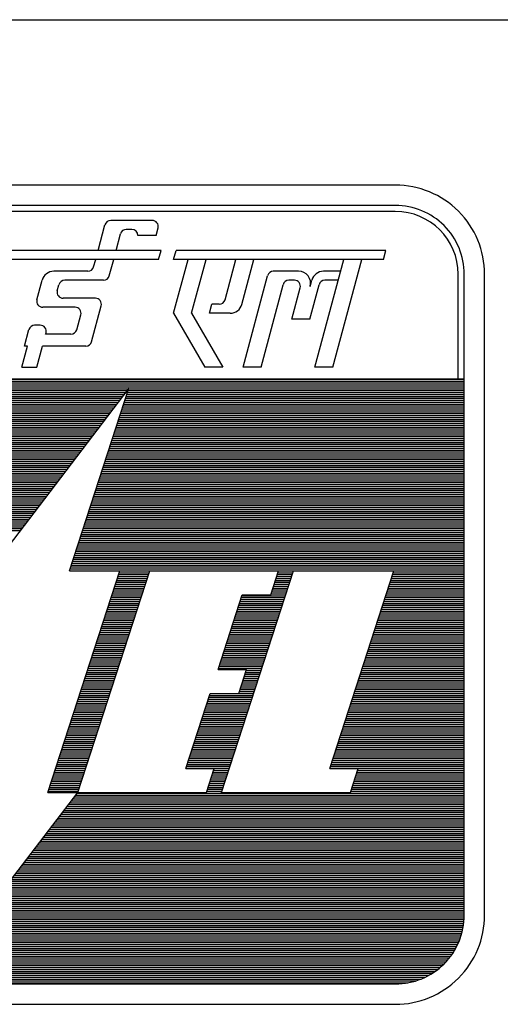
# Model space of a CAD drawing. Extents: x 18893 to 3351893, y -610358 to 406739.
# Tile 52 of 256: x 190138 to 191266, y 288477 to 290789. Entities that reach past the tile are written whole.
import ezdxf

# ---------------------------------------------------------------- set-up
doc = ezdxf.new("R2010")
doc.units = 0
doc.header["$LTSCALE"] = 800
doc.header["$MEASUREMENT"] = 0
doc.linetypes.add('CONTINOUS', pattern=[0])
doc.layers.get('0').update_dxf_attribs({"linetype": 'CONTINUOUS'})

# ---------------------------------------------------------------- blocks, each defined once
blk = doc.blocks.new('*X15')
at = {"color": 0}
for p, q in [((1.977, 11.67), (16.977, 11.67)), ((1.977, 11.64), (16.977, 11.64)), ((1.977, 11.61), (16.977, 11.61)), ((1.977, 11.58), (16.977, 11.58)), ((1.977, 11.55), (16.977, 11.55)), ((9.661, 11.43), (11.656, 11.43)), ((9.67, 11.46), (11.679, 11.46)), ((9.68, 11.49), (11.702, 11.49)), ((9.69, 11.52), (11.724, 11.52)), ((11.7, 11.43), (16.977, 11.43)), ((11.709, 11.46), (16.977, 11.46)), ((11.719, 11.49), (16.977, 11.49)), ((11.729, 11.52), (16.977, 11.52)), ((9.612, 11.28), (11.541, 11.28)), ((9.622, 11.31), (11.564, 11.31)), ((9.631, 11.34), (11.587, 11.34)), ((9.641, 11.37), (11.61, 11.37)), ((9.651, 11.4), (11.633, 11.4)), ((11.651, 11.28), (16.977, 11.28)), ((11.661, 11.31), (16.977, 11.31)), ((11.67, 11.34), (16.977, 11.34)), ((11.68, 11.37), (16.977, 11.37)), ((11.69, 11.4), (16.977, 11.4)), ((9.553, 11.1), (11.404, 11.1)), ((9.563, 11.13), (11.427, 11.13)), ((9.573, 11.16), (11.45, 11.16)), ((9.583, 11.19), (11.473, 11.19)), ((9.592, 11.22), (11.495, 11.22)), ((9.602, 11.25), (11.518, 11.25)), ((11.592, 11.1), (16.977, 11.1)), ((11.602, 11.13), (16.977, 11.13)), ((11.612, 11.16), (16.977, 11.16)), ((11.622, 11.19), (16.977, 11.19)), ((11.631, 11.22), (16.977, 11.22)), ((11.641, 11.25), (16.977, 11.25)), ((9.505, 10.95), (11.289, 10.95)), ((9.514, 10.98), (11.312, 10.98)), ((9.524, 11.01), (11.335, 11.01)), ((9.534, 11.04), (11.358, 11.04)), ((9.544, 11.07), (11.381, 11.07)), ((11.544, 10.95), (16.977, 10.95)), ((11.553, 10.98), (16.977, 10.98)), ((11.563, 11.01), (16.977, 11.01)), ((11.573, 11.04), (16.977, 11.04)), ((11.583, 11.07), (16.977, 11.07)), ((9.456, 10.8), (11.175, 10.8)), ((9.466, 10.83), (11.198, 10.83)), ((9.475, 10.86), (11.221, 10.86)), ((9.485, 10.89), (11.244, 10.89)), ((9.495, 10.92), (11.266, 10.92)), ((11.495, 10.8), (16.977, 10.8)), ((11.505, 10.83), (16.977, 10.83)), ((11.514, 10.86), (16.977, 10.86)), ((11.524, 10.89), (16.977, 10.89)), ((11.534, 10.92), (16.977, 10.92)), ((9.407, 10.65), (11.06, 10.65)), ((9.417, 10.68), (11.083, 10.68)), ((9.427, 10.71), (11.106, 10.71)), ((9.436, 10.74), (11.129, 10.74)), ((9.446, 10.77), (11.152, 10.77)), ((11.446, 10.65), (16.977, 10.65)), ((11.456, 10.68), (16.977, 10.68)), ((11.466, 10.71), (16.977, 10.71)), ((11.475, 10.74), (16.977, 10.74)), ((11.485, 10.77), (16.977, 10.77)), ((9.358, 10.5), (10.946, 10.5)), ((9.368, 10.53), (10.969, 10.53)), ((9.378, 10.56), (10.992, 10.56)), ((9.388, 10.59), (11.014, 10.59)), ((9.397, 10.62), (11.037, 10.62)), ((11.398, 10.5), (16.977, 10.5)), ((11.407, 10.53), (16.977, 10.53)), ((11.417, 10.56), (16.977, 10.56)), ((11.427, 10.59), (16.977, 10.59)), ((11.437, 10.62), (16.977, 10.62)), ((9.31, 10.35), (10.831, 10.35)), ((9.319, 10.38), (10.854, 10.38)), ((9.329, 10.41), (10.877, 10.41)), ((9.339, 10.44), (10.9, 10.44)), ((9.349, 10.47), (10.923, 10.47)), ((11.349, 10.35), (16.977, 10.35)), ((11.359, 10.38), (16.977, 10.38)), ((11.368, 10.41), (16.977, 10.41)), ((11.378, 10.44), (16.977, 10.44)), ((11.388, 10.47), (16.977, 10.47)), ((9.261, 10.2), (10.717, 10.2)), ((9.271, 10.23), (10.74, 10.23)), ((9.28, 10.26), (10.763, 10.26)), ((9.29, 10.29), (10.785, 10.29)), ((9.3, 10.32), (10.808, 10.32)), ((11.3, 10.2), (16.977, 10.2)), ((11.31, 10.23), (16.977, 10.23)), ((11.32, 10.26), (16.977, 10.26)), ((11.329, 10.29), (16.977, 10.29)), ((11.339, 10.32), (16.977, 10.32)), ((9.202, 10.02), (10.579, 10.02)), ((9.212, 10.05), (10.602, 10.05)), ((9.222, 10.08), (10.625, 10.08)), ((9.232, 10.11), (10.648, 10.11)), ((9.241, 10.14), (10.671, 10.14)), ((9.251, 10.17), (10.694, 10.17)), ((11.242, 10.02), (16.977, 10.02)), ((11.251, 10.05), (16.977, 10.05)), ((11.261, 10.08), (16.977, 10.08)), ((11.271, 10.11), (16.977, 10.11)), ((11.281, 10.14), (16.977, 10.14)), ((11.29, 10.17), (16.977, 10.17)), ((9.154, 9.87), (10.465, 9.87)), ((9.163, 9.9), (10.488, 9.9)), ((9.173, 9.93), (10.511, 9.93)), ((9.183, 9.96), (10.534, 9.96)), ((9.193, 9.99), (10.556, 9.99)), ((11.193, 9.87), (16.977, 9.87)), ((11.203, 9.9), (16.977, 9.9)), ((11.212, 9.93), (16.977, 9.93)), ((11.222, 9.96), (16.977, 9.96)), ((11.232, 9.99), (16.977, 9.99)), ((9.105, 9.72), (10.35, 9.72)), ((9.115, 9.75), (10.373, 9.75)), ((9.125, 9.78), (10.396, 9.78)), ((9.134, 9.81), (10.419, 9.81)), ((9.144, 9.84), (10.442, 9.84)), ((11.144, 9.72), (16.977, 9.72)), ((11.154, 9.75), (16.977, 9.75)), ((11.164, 9.78), (16.977, 9.78)), ((11.173, 9.81), (16.977, 9.81)), ((11.183, 9.84), (16.977, 9.84)), ((9.056, 9.57), (10.236, 9.57)), ((9.066, 9.6), (10.259, 9.6)), ((9.076, 9.63), (10.282, 9.63)), ((9.086, 9.66), (10.304, 9.66)), ((9.095, 9.69), (10.327, 9.69)), ((11.095, 9.57), (16.977, 9.57)), ((11.105, 9.6), (16.977, 9.6)), ((11.115, 9.63), (16.977, 9.63)), ((11.125, 9.66), (16.977, 9.66)), ((11.134, 9.69), (16.977, 9.69)), ((9.008, 9.42), (10.121, 9.42)), ((9.017, 9.45), (10.144, 9.45)), ((9.027, 9.48), (10.167, 9.48)), ((9.037, 9.51), (10.19, 9.51)), ((9.047, 9.54), (10.213, 9.54)), ((11.047, 9.42), (16.977, 9.42)), ((11.056, 9.45), (16.977, 9.45)), ((11.066, 9.48), (16.977, 9.48)), ((11.076, 9.51), (16.977, 9.51)), ((11.086, 9.54), (16.977, 9.54)), ((8.969, 9.3), (10.03, 9.3)), ((8.978, 9.33), (10.053, 9.33)), ((8.988, 9.36), (10.075, 9.36)), ((8.998, 9.39), (10.098, 9.39)), ((10.998, 9.27), (16.977, 9.27)), ((11.008, 9.3), (16.977, 9.3)), ((11.017, 9.33), (16.977, 9.33)), ((11.027, 9.36), (16.977, 9.36)), ((11.037, 9.39), (16.977, 9.39)), ((10.949, 9.12), (16.977, 9.12)), ((10.959, 9.15), (16.977, 9.15)), ((10.969, 9.18), (16.977, 9.18)), ((10.978, 9.21), (16.977, 9.21)), ((10.988, 9.24), (16.977, 9.24)), ((10.891, 8.94), (16.977, 8.94)), ((10.9, 8.97), (16.977, 8.97)), ((10.91, 9), (16.977, 9)), ((10.92, 9.03), (16.977, 9.03)), ((10.93, 9.06), (16.977, 9.06)), ((10.939, 9.09), (16.977, 9.09)), ((10.842, 8.79), (16.977, 8.79)), ((10.852, 8.82), (16.977, 8.82)), ((10.861, 8.85), (16.977, 8.85)), ((10.871, 8.88), (16.977, 8.88)), ((10.881, 8.91), (16.977, 8.91)), ((10.813, 8.7), (16.977, 8.7)), ((10.822, 8.73), (16.977, 8.73)), ((10.832, 8.76), (16.977, 8.76)), ((11.578, 8.64), (12.047, 8.64)), ((11.588, 8.67), (12.057, 8.67)), ((14.063, 8.64), (14.297, 8.64)), ((14.072, 8.67), (14.307, 8.67)), ((15.867, 8.64), (16.977, 8.64)), ((15.877, 8.67), (16.977, 8.67)), ((11.53, 8.49), (11.998, 8.49)), ((11.539, 8.52), (12.008, 8.52)), ((11.549, 8.55), (12.018, 8.55)), ((11.559, 8.58), (12.028, 8.58)), ((11.569, 8.61), (12.037, 8.61)), ((14.014, 8.49), (14.248, 8.49)), ((14.024, 8.52), (14.258, 8.52)), ((14.033, 8.55), (14.268, 8.55)), ((14.043, 8.58), (14.278, 8.58)), ((14.053, 8.61), (14.287, 8.61)), ((15.819, 8.49), (16.977, 8.49)), ((15.828, 8.52), (16.977, 8.52)), ((15.838, 8.55), (16.977, 8.55)), ((15.848, 8.58), (16.977, 8.58)), ((15.858, 8.61), (16.977, 8.61)), ((11.481, 8.34), (11.95, 8.34)), ((11.491, 8.37), (11.959, 8.37)), ((11.5, 8.4), (11.969, 8.4)), ((11.51, 8.43), (11.979, 8.43)), ((11.52, 8.46), (11.989, 8.46)), ((13.965, 8.34), (14.2, 8.34)), ((13.975, 8.37), (14.209, 8.37)), ((13.985, 8.4), (14.219, 8.4)), ((13.994, 8.43), (14.229, 8.43)), ((14.004, 8.46), (14.239, 8.46)), ((15.77, 8.34), (16.977, 8.34)), ((15.78, 8.37), (16.977, 8.37)), ((15.789, 8.4), (16.977, 8.4)), ((15.799, 8.43), (16.977, 8.43)), ((15.809, 8.46), (16.977, 8.46)), ((11.432, 8.19), (11.901, 8.19)), ((11.442, 8.22), (11.911, 8.22)), ((11.452, 8.25), (11.92, 8.25)), ((11.461, 8.28), (11.93, 8.28)), ((11.471, 8.31), (11.94, 8.31)), ((13.471, 8.19), (14.151, 8.19)), ((13.481, 8.22), (14.161, 8.22)), ((13.491, 8.25), (14.17, 8.25)), ((13.5, 8.28), (14.18, 8.28)), ((13.955, 8.31), (14.19, 8.31)), ((15.721, 8.19), (16.977, 8.19)), ((15.731, 8.22), (16.977, 8.22)), ((15.741, 8.25), (16.977, 8.25)), ((15.75, 8.28), (16.977, 8.28)), ((15.76, 8.31), (16.977, 8.31)), ((11.383, 8.04), (11.852, 8.04)), ((11.393, 8.07), (11.862, 8.07)), ((11.403, 8.1), (11.872, 8.1)), ((11.413, 8.13), (11.881, 8.13)), ((11.422, 8.16), (11.891, 8.16)), ((13.422, 8.04), (14.102, 8.04)), ((13.432, 8.07), (14.112, 8.07)), ((13.442, 8.1), (14.122, 8.1)), ((13.452, 8.13), (14.131, 8.13)), ((13.461, 8.16), (14.141, 8.16)), ((15.672, 8.04), (16.977, 8.04)), ((15.682, 8.07), (16.977, 8.07)), ((15.692, 8.1), (16.977, 8.1)), ((15.702, 8.13), (16.977, 8.13)), ((15.711, 8.16), (16.977, 8.16)), ((11.335, 7.89), (11.803, 7.89)), ((11.344, 7.92), (11.813, 7.92)), ((11.354, 7.95), (11.823, 7.95)), ((11.364, 7.98), (11.833, 7.98)), ((11.374, 8.01), (11.842, 8.01)), ((13.374, 7.89), (14.053, 7.89)), ((13.383, 7.92), (14.063, 7.92)), ((13.393, 7.95), (14.073, 7.95)), ((13.403, 7.98), (14.083, 7.98)), ((13.413, 8.01), (14.092, 8.01)), ((15.624, 7.89), (16.977, 7.89)), ((15.633, 7.92), (16.977, 7.92)), ((15.643, 7.95), (16.977, 7.95)), ((15.653, 7.98), (16.977, 7.98)), ((15.663, 8.01), (16.977, 8.01)), ((11.276, 7.71), (11.745, 7.71)), ((11.286, 7.74), (11.755, 7.74)), ((11.296, 7.77), (11.764, 7.77)), ((11.305, 7.8), (11.774, 7.8)), ((11.315, 7.83), (11.784, 7.83)), ((11.325, 7.86), (11.794, 7.86)), ((13.315, 7.71), (13.995, 7.71)), ((13.325, 7.74), (14.005, 7.74)), ((13.335, 7.77), (14.014, 7.77)), ((13.344, 7.8), (14.024, 7.8)), ((13.354, 7.83), (14.034, 7.83)), ((13.364, 7.86), (14.044, 7.86)), ((15.565, 7.71), (16.977, 7.71)), ((15.575, 7.74), (16.977, 7.74)), ((15.585, 7.77), (16.977, 7.77)), ((15.594, 7.8), (16.977, 7.8)), ((15.604, 7.83), (16.977, 7.83)), ((15.614, 7.86), (16.977, 7.86)), ((11.227, 7.56), (11.696, 7.56)), ((11.237, 7.59), (11.706, 7.59)), ((11.247, 7.62), (11.716, 7.62)), ((11.257, 7.65), (11.725, 7.65)), ((11.266, 7.68), (11.735, 7.68)), ((13.266, 7.56), (13.946, 7.56)), ((13.276, 7.59), (13.956, 7.59)), ((13.286, 7.62), (13.966, 7.62)), ((13.296, 7.65), (13.975, 7.65)), ((13.305, 7.68), (13.985, 7.68)), ((15.516, 7.56), (16.977, 7.56)), ((15.526, 7.59), (16.977, 7.59)), ((15.536, 7.62), (16.977, 7.62)), ((15.546, 7.65), (16.977, 7.65)), ((15.555, 7.68), (16.977, 7.68)), ((11.179, 7.41), (11.647, 7.41)), ((11.188, 7.44), (11.657, 7.44)), ((11.198, 7.47), (11.667, 7.47)), ((11.208, 7.5), (11.677, 7.5)), ((11.218, 7.53), (11.686, 7.53)), ((13.218, 7.41), (13.897, 7.41)), ((13.227, 7.44), (13.907, 7.44)), ((13.237, 7.47), (13.917, 7.47)), ((13.247, 7.5), (13.927, 7.5)), ((13.257, 7.53), (13.936, 7.53)), ((15.468, 7.41), (16.977, 7.41)), ((15.477, 7.44), (16.977, 7.44)), ((15.487, 7.47), (16.977, 7.47)), ((15.497, 7.5), (16.977, 7.5)), ((15.507, 7.53), (16.977, 7.53)), ((11.13, 7.26), (11.599, 7.26)), ((11.14, 7.29), (11.608, 7.29)), ((11.149, 7.32), (11.618, 7.32)), ((11.159, 7.35), (11.628, 7.35)), ((11.169, 7.38), (11.638, 7.38)), ((13.169, 7.26), (13.849, 7.26)), ((13.179, 7.29), (13.858, 7.29)), ((13.188, 7.32), (13.868, 7.32)), ((13.198, 7.35), (13.878, 7.35)), ((13.208, 7.38), (13.888, 7.38)), ((15.419, 7.26), (16.977, 7.26)), ((15.429, 7.29), (16.977, 7.29)), ((15.438, 7.32), (16.977, 7.32)), ((15.448, 7.35), (16.977, 7.35)), ((15.458, 7.38), (16.977, 7.38)), ((11.081, 7.11), (11.55, 7.11)), ((11.091, 7.14), (11.56, 7.14)), ((11.101, 7.17), (11.569, 7.17)), ((11.11, 7.2), (11.579, 7.2)), ((11.12, 7.23), (11.589, 7.23)), ((13.13, 7.14), (13.81, 7.14)), ((13.14, 7.17), (13.819, 7.17)), ((13.149, 7.2), (13.829, 7.2)), ((13.159, 7.23), (13.839, 7.23)), ((13.566, 7.11), (13.8, 7.11)), ((15.37, 7.11), (16.977, 7.11)), ((15.38, 7.14), (16.977, 7.14)), ((15.39, 7.17), (16.977, 7.17)), ((15.399, 7.2), (16.977, 7.2)), ((15.409, 7.23), (16.977, 7.23)), ((11.032, 6.96), (11.501, 6.96)), ((11.042, 6.99), (11.511, 6.99)), ((11.052, 7.02), (11.521, 7.02)), ((11.062, 7.05), (11.53, 7.05)), ((11.071, 7.08), (11.54, 7.08)), ((13.517, 6.96), (13.751, 6.96)), ((13.527, 6.99), (13.761, 6.99)), ((13.536, 7.02), (13.771, 7.02)), ((13.546, 7.05), (13.78, 7.05)), ((13.556, 7.08), (13.79, 7.08)), ((15.322, 6.96), (16.977, 6.96)), ((15.331, 6.99), (16.977, 6.99)), ((15.341, 7.02), (16.977, 7.02)), ((15.351, 7.05), (16.977, 7.05)), ((15.361, 7.08), (16.977, 7.08)), ((10.984, 6.81), (11.452, 6.81)), ((10.993, 6.84), (11.462, 6.84)), ((11.003, 6.87), (11.472, 6.87)), ((11.013, 6.9), (11.482, 6.9)), ((11.023, 6.93), (11.491, 6.93)), ((13.468, 6.81), (13.702, 6.81)), ((13.478, 6.84), (13.712, 6.84)), ((13.488, 6.87), (13.722, 6.87)), ((13.497, 6.9), (13.732, 6.9)), ((13.507, 6.93), (13.741, 6.93)), ((15.273, 6.81), (16.977, 6.81)), ((15.283, 6.84), (16.977, 6.84)), ((15.292, 6.87), (16.977, 6.87)), ((15.302, 6.9), (16.977, 6.9)), ((15.312, 6.93), (16.977, 6.93)), ((10.925, 6.63), (11.394, 6.63)), ((10.935, 6.66), (11.404, 6.66)), ((10.945, 6.69), (11.413, 6.69)), ((10.954, 6.72), (11.423, 6.72)), ((10.964, 6.75), (11.433, 6.75)), ((10.974, 6.78), (11.443, 6.78)), ((12.964, 6.63), (13.644, 6.63)), ((12.974, 6.66), (13.654, 6.66)), ((12.984, 6.69), (13.663, 6.69)), ((12.994, 6.72), (13.673, 6.72)), ((13.449, 6.75), (13.683, 6.75)), ((13.458, 6.78), (13.693, 6.78)), ((15.214, 6.63), (16.977, 6.63)), ((15.224, 6.66), (16.977, 6.66)), ((15.234, 6.69), (16.977, 6.69)), ((15.244, 6.72), (16.977, 6.72)), ((15.253, 6.75), (16.977, 6.75)), ((15.263, 6.78), (16.977, 6.78)), ((10.876, 6.48), (11.345, 6.48)), ((10.886, 6.51), (11.355, 6.51)), ((10.896, 6.54), (11.365, 6.54)), ((10.906, 6.57), (11.374, 6.57)), ((10.915, 6.6), (11.384, 6.6)), ((12.916, 6.48), (13.595, 6.48)), ((12.925, 6.51), (13.605, 6.51)), ((12.935, 6.54), (13.615, 6.54)), ((12.945, 6.57), (13.624, 6.57)), ((12.955, 6.6), (13.634, 6.6)), ((15.166, 6.48), (16.977, 6.48)), ((15.175, 6.51), (16.977, 6.51)), ((15.185, 6.54), (16.977, 6.54)), ((15.195, 6.57), (16.977, 6.57)), ((15.205, 6.6), (16.977, 6.6)), ((10.828, 6.33), (11.297, 6.33)), ((10.838, 6.36), (11.306, 6.36)), ((10.847, 6.39), (11.316, 6.39)), ((10.857, 6.42), (11.326, 6.42)), ((10.867, 6.45), (11.335, 6.45)), ((12.867, 6.33), (13.547, 6.33)), ((12.877, 6.36), (13.556, 6.36)), ((12.886, 6.39), (13.566, 6.39)), ((12.896, 6.42), (13.576, 6.42)), ((12.906, 6.45), (13.585, 6.45)), ((15.117, 6.33), (16.977, 6.33)), ((15.127, 6.36), (16.977, 6.36)), ((15.136, 6.39), (16.977, 6.39)), ((15.146, 6.42), (16.977, 6.42)), ((15.156, 6.45), (16.977, 6.45)), ((10.779, 6.18), (11.248, 6.18)), ((10.789, 6.21), (11.258, 6.21)), ((10.799, 6.24), (11.267, 6.24)), ((10.808, 6.27), (11.277, 6.27)), ((10.818, 6.3), (11.287, 6.3)), ((12.818, 6.18), (13.498, 6.18)), ((12.828, 6.21), (13.508, 6.21)), ((12.838, 6.24), (13.517, 6.24)), ((12.847, 6.27), (13.527, 6.27)), ((12.857, 6.3), (13.537, 6.3)), ((15.068, 6.18), (16.977, 6.18)), ((15.078, 6.21), (16.977, 6.21)), ((15.088, 6.24), (16.977, 6.24)), ((15.097, 6.27), (16.977, 6.27)), ((15.107, 6.3), (16.977, 6.3)), ((10.73, 6.03), (11.199, 6.03)), ((10.74, 6.06), (11.209, 6.06)), ((10.75, 6.09), (11.219, 6.09)), ((10.76, 6.12), (11.228, 6.12)), ((10.769, 6.15), (11.238, 6.15)), ((12.769, 6.03), (13.449, 6.03)), ((12.779, 6.06), (13.459, 6.06)), ((12.789, 6.09), (13.469, 6.09)), ((12.799, 6.12), (13.478, 6.12)), ((12.808, 6.15), (13.488, 6.15)), ((15.019, 6.03), (16.977, 6.03)), ((15.029, 6.06), (16.977, 6.06)), ((15.039, 6.09), (16.977, 6.09)), ((15.049, 6.12), (16.977, 6.12)), ((15.058, 6.15), (16.977, 6.15)), ((10.682, 5.88), (11.15, 5.88)), ((10.691, 5.91), (11.16, 5.91)), ((10.701, 5.94), (11.17, 5.94)), ((10.711, 5.97), (11.18, 5.97)), ((10.721, 6), (11.189, 6)), ((12.721, 5.88), (13.4, 5.88)), ((12.73, 5.91), (13.41, 5.91)), ((12.74, 5.94), (13.42, 5.94)), ((12.75, 5.97), (13.43, 5.97)), ((12.76, 6), (13.439, 6)), ((14.971, 5.88), (16.977, 5.88)), ((14.98, 5.91), (16.977, 5.91)), ((14.99, 5.94), (16.977, 5.94)), ((15, 5.97), (16.977, 5.97)), ((15.01, 6), (16.977, 6)), ((10.633, 5.73), (11.102, 5.73)), ((10.643, 5.76), (11.111, 5.76)), ((10.652, 5.79), (11.121, 5.79)), ((10.662, 5.82), (11.131, 5.82)), ((10.672, 5.85), (11.141, 5.85)), ((12.672, 5.73), (13.352, 5.73)), ((12.682, 5.76), (13.361, 5.76)), ((12.691, 5.79), (13.371, 5.79)), ((12.701, 5.82), (13.381, 5.82)), ((12.711, 5.85), (13.391, 5.85)), ((14.922, 5.73), (16.977, 5.73)), ((14.932, 5.76), (16.977, 5.76)), ((14.941, 5.79), (16.977, 5.79)), ((14.951, 5.82), (16.977, 5.82)), ((14.961, 5.85), (16.977, 5.85)), ((10.574, 5.55), (11.043, 5.55)), ((10.584, 5.58), (11.053, 5.58)), ((10.594, 5.61), (11.063, 5.61)), ((10.604, 5.64), (11.072, 5.64)), ((10.613, 5.67), (11.082, 5.67)), ((10.623, 5.7), (11.092, 5.7)), ((12.623, 5.58), (13.303, 5.58)), ((12.633, 5.61), (13.313, 5.61)), ((12.643, 5.64), (13.322, 5.64)), ((12.652, 5.67), (13.332, 5.67)), ((12.662, 5.7), (13.342, 5.7)), ((13.059, 5.55), (13.293, 5.55)), ((14.873, 5.58), (16.977, 5.58)), ((14.883, 5.61), (16.977, 5.61)), ((14.893, 5.64), (16.977, 5.64)), ((14.902, 5.67), (16.977, 5.67)), ((14.912, 5.7), (16.977, 5.7)), ((15.309, 5.55), (16.977, 5.55)), ((10.526, 5.4), (10.994, 5.4)), ((10.535, 5.43), (11.004, 5.43)), ((10.545, 5.46), (11.014, 5.46)), ((10.555, 5.49), (11.024, 5.49)), ((10.565, 5.52), (11.033, 5.52)), ((13.01, 5.4), (13.244, 5.4)), ((13.02, 5.43), (13.254, 5.43)), ((13.029, 5.46), (13.264, 5.46)), ((13.039, 5.49), (13.274, 5.49)), ((13.049, 5.52), (13.283, 5.52)), ((15.26, 5.4), (16.977, 5.4)), ((15.27, 5.43), (16.977, 5.43)), ((15.279, 5.46), (16.977, 5.46)), ((15.289, 5.49), (16.977, 5.49)), ((15.299, 5.52), (16.977, 5.52)), ((10.477, 5.25), (10.946, 5.25)), ((10.487, 5.28), (10.955, 5.28)), ((10.496, 5.31), (10.965, 5.31)), ((10.506, 5.34), (10.975, 5.34)), ((10.516, 5.37), (10.985, 5.37)), ((12.961, 5.25), (13.196, 5.25)), ((12.971, 5.28), (13.205, 5.28)), ((12.981, 5.31), (13.215, 5.31)), ((12.99, 5.34), (13.225, 5.34)), ((13, 5.37), (13.235, 5.37)), ((15.211, 5.25), (16.977, 5.25)), ((15.221, 5.28), (16.977, 5.28)), ((15.231, 5.31), (16.977, 5.31)), ((15.24, 5.34), (16.977, 5.34)), ((15.25, 5.37), (16.977, 5.37)), ((10.467, 5.22), (10.936, 5.22)), ((10.852, 5.1), (16.977, 5.1)), ((10.875, 5.13), (16.977, 5.13)), ((10.898, 5.16), (16.977, 5.16)), ((10.921, 5.19), (16.977, 5.19)), ((12.951, 5.22), (13.186, 5.22)), ((15.201, 5.22), (16.977, 5.22)), ((10.738, 4.95), (16.977, 4.95)), ((10.76, 4.98), (16.977, 4.98)), ((10.783, 5.01), (16.977, 5.01)), ((10.806, 5.04), (16.977, 5.04)), ((10.829, 5.07), (16.977, 5.07)), ((10.623, 4.8), (16.977, 4.8)), ((10.646, 4.83), (16.977, 4.83)), ((10.669, 4.86), (16.977, 4.86)), ((10.692, 4.89), (16.977, 4.89)), ((10.715, 4.92), (16.977, 4.92)), ((10.509, 4.65), (16.977, 4.65)), ((10.531, 4.68), (16.977, 4.68)), ((10.554, 4.71), (16.977, 4.71)), ((10.577, 4.74), (16.977, 4.74)), ((10.6, 4.77), (16.977, 4.77)), ((10.371, 4.47), (16.977, 4.47)), ((10.394, 4.5), (16.977, 4.5)), ((10.417, 4.53), (16.977, 4.53)), ((10.44, 4.56), (16.977, 4.56)), ((10.463, 4.59), (16.977, 4.59)), ((10.486, 4.62), (16.977, 4.62)), ((10.257, 4.32), (16.977, 4.32)), ((10.28, 4.35), (16.977, 4.35)), ((10.302, 4.38), (16.977, 4.38)), ((10.325, 4.41), (16.977, 4.41)), ((10.348, 4.44), (16.977, 4.44)), ((10.142, 4.17), (16.977, 4.17)), ((10.165, 4.2), (16.977, 4.2)), ((10.188, 4.23), (16.977, 4.23)), ((10.211, 4.26), (16.977, 4.26)), ((10.234, 4.29), (16.977, 4.29)), ((10.028, 4.02), (16.977, 4.02)), ((10.05, 4.05), (16.977, 4.05)), ((10.073, 4.08), (16.977, 4.08)), ((10.096, 4.11), (16.977, 4.11)), ((10.119, 4.14), (16.977, 4.14)), ((9.913, 3.87), (16.977, 3.87)), ((9.936, 3.9), (16.977, 3.9)), ((9.959, 3.93), (16.977, 3.93)), ((9.982, 3.96), (16.977, 3.96)), ((10.005, 3.99), (16.977, 3.99)), ((9.799, 3.72), (16.977, 3.72)), ((9.821, 3.75), (16.977, 3.75)), ((9.844, 3.78), (16.977, 3.78)), ((9.867, 3.81), (16.977, 3.81)), ((9.89, 3.84), (16.977, 3.84)), ((9.684, 3.57), (16.977, 3.57)), ((9.707, 3.6), (16.977, 3.6)), ((9.73, 3.63), (16.977, 3.63)), ((9.753, 3.66), (16.977, 3.66)), ((9.776, 3.69), (16.977, 3.69)), ((9.57, 3.42), (16.977, 3.42)), ((9.592, 3.45), (16.977, 3.45)), ((9.615, 3.48), (16.977, 3.48)), ((9.638, 3.51), (16.977, 3.51)), ((9.661, 3.54), (16.977, 3.54)), ((9.432, 3.24), (16.976, 3.24)), ((9.455, 3.27), (16.977, 3.27)), ((9.478, 3.3), (16.977, 3.3)), ((9.501, 3.33), (16.977, 3.33)), ((9.524, 3.36), (16.977, 3.36)), ((9.547, 3.39), (16.977, 3.39)), ((9.318, 3.09), (16.96, 3.09)), ((9.34, 3.12), (16.965, 3.12)), ((9.363, 3.15), (16.969, 3.15)), ((9.386, 3.18), (16.972, 3.18)), ((9.409, 3.21), (16.975, 3.21)), ((9.203, 2.94), (16.922, 2.94)), ((9.226, 2.97), (16.931, 2.97)), ((9.249, 3), (16.94, 3)), ((9.272, 3.03), (16.947, 3.03)), ((9.295, 3.06), (16.954, 3.06)), ((9.089, 2.79), (16.859, 2.79)), ((9.111, 2.82), (16.874, 2.82)), ((9.134, 2.85), (16.887, 2.85)), ((9.157, 2.88), (16.9, 2.88)), ((9.18, 2.91), (16.911, 2.91)), ((8.974, 2.64), (16.766, 2.64)), ((8.997, 2.67), (16.788, 2.67)), ((9.02, 2.7), (16.807, 2.7)), ((9.043, 2.73), (16.826, 2.73)), ((9.066, 2.76), (16.843, 2.76)), ((8.86, 2.49), (16.632, 2.49)), ((8.882, 2.52), (16.663, 2.52)), ((8.905, 2.55), (16.692, 2.55)), ((8.928, 2.58), (16.719, 2.58)), ((8.951, 2.61), (16.743, 2.61)), ((2.527, 2.34), (16.426, 2.34)), ((8.768, 2.37), (16.477, 2.37)), ((8.791, 2.4), (16.521, 2.4)), ((8.814, 2.43), (16.562, 2.43)), ((8.837, 2.46), (16.599, 2.46)), ((2.585, 2.31), (16.369, 2.31)), ((2.652, 2.28), (16.301, 2.28)), ((2.737, 2.25), (16.217, 2.25)), ((2.859, 2.22), (16.095, 2.22))]:
    blk.add_line(p, q, dxfattribs=at)
blk = doc.blocks.new('A$C731D3036')
for p, q in [((-593.641, 151.19), (-26.68, 151.19)), ((-390.637, 144.517), (-419.193, 144.517)), ((-400.975, 143.162), (-400.737, 144.05)), ((-399.091, 144.204), (-400.536, 144.204)), ((-398.959, 143.683), (-398.89, 143.942)), ((-400.35, 143.162), (-400.195, 143.737)), ((-399.8, 143.892), (-399.994, 143.892)), ((-398.959, 143.683), (-399.592, 143.683)), ((-398.786, 143.162), (-404.206, 143.162)), ((-398.87, 142.849), (-398.786, 143.162)), ((-398.349, 142.849), (-398.265, 143.162)), ((-390.97, 143.162), (-398.265, 143.162)), ((-391.053, 142.849), (-390.97, 143.162)), ((-398.87, 142.849), (-404.289, 142.849)), ((-401.129, 142.587), (-401.059, 142.849)), ((-400.587, 142.274), (-400.433, 142.849)), ((-391.053, 142.849), (-398.349, 142.849)), ((-398.349, 140.973), (-397.846, 142.849)), ((-397.724, 140.973), (-397.221, 142.849)), ((-396.556, 141.441), (-396.179, 142.849)), ((-395.973, 141.282), (-395.553, 142.849)), ((-393.432, 139.097), (-392.427, 142.849)), ((-392.807, 139.097), (-391.801, 142.849)), ((-401.33, 142.432), (-402.518, 142.432)), ((-395.933, 139.097), (-395.081, 142.278)), ((-394, 142.432), (-394.88, 142.432)), ((-392.538, 142.432), (-393.137, 142.432)), ((-388.448, 138.681), (-388.448, 142.328)), ((-403.103, 141.444), (-402.921, 142.123)), ((-402.394, 141.757), (-402.338, 141.965)), ((-400.789, 142.12), (-402.136, 142.12)), ((-395.308, 139.097), (-394.54, 141.965)), ((-394.145, 142.12), (-394.338, 142.12)), ((-393.611, 140.765), (-393.289, 141.965)), ((-393.598, 141.908), (-393.54, 142.123)), ((-392.622, 142.12), (-393.088, 142.12)), ((-394.236, 140.765), (-393.943, 141.857)), ((-401.068, 141.494), (-402.192, 141.494)), ((-401.202, 139.981), (-400.867, 141.232)), ((-397.098, 140.973), (-397.014, 141.286)), ((-396.758, 141.286), (-397.014, 141.286)), ((-401.777, 141.182), (-402.901, 141.182)), ((-401.715, 140.398), (-401.576, 140.919)), ((-398.349, 140.973), (-397.266, 139.097)), ((-397.724, 140.973), (-396.64, 139.097)), ((-396.376, 140.973), (-397.098, 140.973)), ((-402.987, 140.556), (-403.181, 140.556)), ((-393.611, 140.765), (-394.236, 140.765)), ((-403.536, 139.827), (-403.382, 140.402)), ((-402.799, 140.244), (-402.786, 140.294)), ((-401.917, 140.244), (-402.799, 140.244)), ((-403.627, 139.097), (-403.432, 139.827)), ((-403.432, 139.827), (-403.536, 139.827)), ((-403.106, 139.097), (-402.911, 139.827)), ((-401.403, 139.827), (-402.911, 139.827)), ((-403.627, 139.097), (-403.106, 139.097)), ((-396.64, 139.097), (-397.266, 139.097)), ((-395.308, 139.097), (-395.933, 139.097)), ((-392.807, 139.097), (-393.432, 139.097)), ((-388.239, 138.681), (-421.59, 138.681)), ((-399.9, 138.368), (-404.754, 132.01)), ((-401.966, 132.01), (-399.9, 138.368)), ((-402.726, 124.298), (-400.22, 132.01)), ((-401.966, 132.01), (-400.22, 132.01)), ((-401.684, 124.298), (-399.178, 132.01)), ((-399.178, 132.01), (-394.697, 132.01)), ((-396.681, 124.298), (-394.175, 132.01)), ((-394.967, 131.177), (-394.697, 132.01)), ((-394.175, 132.01), (-390.684, 132.01)), ((-392.919, 125.132), (-390.684, 132.01)), ((-396.804, 128.571), (-395.958, 131.177)), ((-395.958, 131.177), (-394.967, 131.177)), ((-396.804, 128.571), (-395.814, 128.571)), ((-396.085, 127.737), (-395.814, 128.571)), ((-397.922, 125.132), (-397.075, 127.737)), ((-397.075, 127.737), (-396.085, 127.737)), ((-397.922, 125.132), (-396.932, 125.132)), ((-397.202, 124.298), (-396.932, 125.132)), ((-392.919, 125.132), (-391.929, 125.132)), ((-392.2, 124.298), (-391.929, 125.132)), ((-406.538, 117.941), (-401.684, 124.298)), ((-402.726, 124.298), (-401.684, 124.298)), ((-401.684, 124.298), (-397.202, 124.298)), ((-396.681, 124.298), (-392.2, 124.298))]:
    blk.add_line(p, q)
for points in [[(-422.297, 138.681), (-422.297, 120.025, 0.414214), (-419.193, 116.921), (-390.637, 116.921, 0.414214), (-387.533, 120.025), (-387.533, 142.328, 0.414214), (-390.637, 145.432), (-419.193, 145.432, 0.414214), (-422.297, 142.328)], [(-421.59, 138.681), (-421.59, 120.025, 0.414214), (-419.193, 117.628), (-390.637, 117.628, 0.414214), (-388.239, 120.025), (-388.239, 138.681), (-388.239, 142.328, 0.414214), (-390.637, 144.725), (-419.193, 144.725, 0.414214), (-421.59, 142.328)], [(-419.193, 117.628), (-390.637, 117.628, 0.414214), (-388.239, 120.025), (-388.239, 138.681), (-421.59, 138.681), (-421.59, 120.025, 0.414214)]]:
    blk.add_lwpolyline(points, format="xyb", close=True)
for centre, radius, start, end in [((-390.637, 142.328), 2.189, 0, 90), ((-400.536, 143.996), 0.208, 90, 165), ((-399.091, 143.996), 0.208, 345, 90), ((-399.994, 143.683), 0.208, 90, 165), ((-399.8, 143.683), 0.208, 0, 90), ((-401.33, 142.641), 0.208, 270, 345), ((-402.518, 142.016), 0.417, 90, 165), ((-400.789, 142.328), 0.208, 270, 345), ((-394.88, 142.224), 0.208, 90, 165), ((-394, 142.016), 0.417, 345, 90), ((-393.137, 142.016), 0.417, 90, 165), ((-402.136, 141.911), 0.208, 90, 165), ((-394.338, 141.911), 0.208, 90, 165), ((-394.145, 141.911), 0.208, 345, 90), ((-393.088, 141.911), 0.208, 90, 165), ((-402.192, 141.703), 0.208, 165, 270), ((-402.901, 141.39), 0.208, 165, 270), ((-401.068, 141.286), 0.208, 345, 90), ((-396.758, 141.494), 0.208, 270, 345), ((-396.376, 141.39), 0.417, 270, 345), ((-401.777, 140.973), 0.208, 345, 90), ((-403.181, 140.348), 0.208, 90, 165), ((-402.987, 140.348), 0.208, 345, 90), ((-401.917, 140.452), 0.208, 270, 345), ((-401.403, 140.035), 0.208, 270, 345)]:
    blk.add_arc(centre, radius, start, end)
at = {"xscale": 2.223374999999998, "yscale": 2.223374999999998, "zscale": 2.223374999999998}
blk.add_blockref('*X15', (-425.985, 112.732), dxfattribs=at)

msp = doc.modelspace()

# ---------------------------------------------------------------- block references
at = {"color": 1, "linetype": 'CONTINOUS', "lineweight": 15, "xscale": 67.46500254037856, "yscale": 67.46500254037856, "zscale": 67.46500254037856}
msp.add_blockref('A$C731D3036', (217374.11, 280589.29), dxfattribs=at)

doc.saveas('drawing.dxf')
